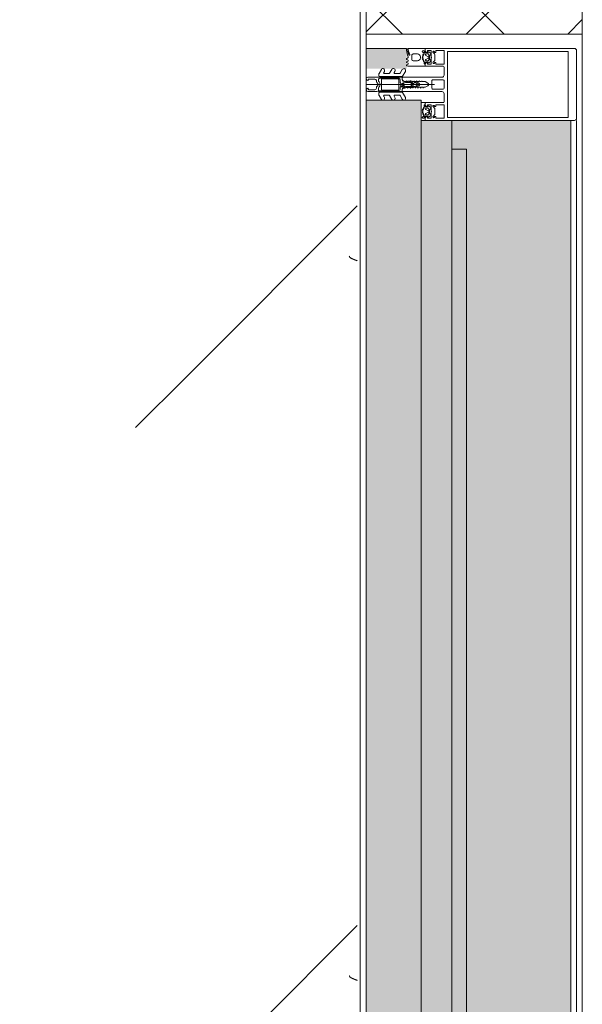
# Model space of a CAD drawing. Header units: millimetres. Extents: x -3267 to 40126, y 29201 to 102288.
# Tile 224 of 256: x 9435 to 9826, y 59205 to 59889. Entities that reach past the tile are written whole.
import ezdxf

# ---------------------------------------------------------------- set-up
doc = ezdxf.new("R2010")
doc.units = ezdxf.units.MM
for name, color, linetype, lineweight in [('A-DETL-GENF-OTLN', 7, 'Continuous', 9), ('A-GLAZ-____-OTLN', 7, 'Continuous', 9), ('A-GLAZ-CWMG-MCUT', 7, 'Continuous', 9), ('A-GLAZ-CWMG-OTLN', 7, 'Continuous', 9), ('A-WALL-____-MCUT', 7, 'Continuous', 9), ('A-WALL-____-OTLN', 7, 'Continuous', 9), ('A-WALL-____-PATT', 7, 'Continuous', 9), ('M-EQPM-____-OTLN', 7, 'Continuous', 9)]:
    doc.layers.add(name, color=color, linetype=linetype, lineweight=lineweight)

# ---------------------------------------------------------------- blocks, each defined once
blk = doc.blocks.new('Rectangular Mullion - HI_CovCap-20mm_Mull-105mm-V273-ВКК_02_К1_З_ЭОМ_кабель_')
at = {"layer": 'A-DETL-GENF-OTLN', "color": 253, "true_color": 0xaaaaaa}
for p, q in [((-25, 144.5), (-25, 130.68)), ((23.5, 146), (-23.5, 146)), ((25, 130.68), (25, 144.5)), ((-25, 136), (-25, 59.5)), ((-22.9, 135.44), (-22.9, 59.4)), ((22.9, 136), (22.9, 59.4)), ((25, 136), (25, 59.4)), ((-25, 59.5), (-25, 61)), ((-12.6, 53.5), (-12.6, 41.4)), ((-5, 25.5), (-5, 52.5)), ((-3.2, 46.1), (-3.2, 53.5)), ((-2.7, 54), (2.7, 54)), ((3.2, 53.5), (3.2, 46.1)), ((5, 52.5), (5, 25.5)), ((12.6, 41.4), (12.6, 53.5)), ((-21.76, 44.51), (-22.58, 43.54)), ((-22.24, 46.35), (-21.18, 47.41)), ((-21.2, 42.9), (-21.2, 41.7)), ((-19.5, 43.4), (-20.7, 43.4)), ((-20.7, 41.2), (-20.42, 41.2)), ((-20.47, 47.7), (-17.13, 47.7)), ((-20.16, 41.35), (-19.24, 42.95)), ((-17.65, 44), (-19.95, 44)), ((-18.36, 42.95), (-17.44, 41.35)), ((-16.9, 43.4), (-18.1, 43.4)), ((-17.18, 41.2), (-16.9, 41.2)), ((-16.42, 47.41), (-15.36, 46.35)), ((-16.4, 41.7), (-16.4, 42.9)), ((-15.02, 43.54), (-15.84, 44.51)), ((2.7, 45.6), (-2.7, 45.6)), ((0, 47.27), (0, 0)), ((15.02, 43.54), (15.84, 44.51)), ((15.36, 46.35), (16.42, 47.41)), ((16.4, 41.7), (16.4, 42.9)), ((16.9, 43.4), (18.1, 43.4)), ((17.18, 41.2), (16.9, 41.2)), ((17.13, 47.7), (20.47, 47.7)), ((18.36, 42.95), (17.44, 41.35)), ((17.65, 44), (19.95, 44)), ((20.16, 41.35), (19.24, 42.95)), ((19.5, 43.4), (20.7, 43.4)), ((20.7, 41.2), (20.42, 41.2)), ((21.18, 47.41), (22.24, 46.35)), ((21.2, 42.9), (21.2, 41.7)), ((21.76, 44.51), (22.58, 43.54)), ((-23.5, 40.8), (-25, 40.8)), ((-22.3, 40.8), (-22.9, 40.8)), ((-22.9, 40.2), (-21.62, 40.2)), ((-22.27, 39.59), (-22.55, 39.1)), ((-21.07, 39.62), (-21.08, 39.77)), ((-20.48, 39.51), (-20.66, 39.4)), ((-19.97, 39.2), (-20.02, 39.33)), ((-19.33, 39.22), (-19.48, 39.08)), ((-18.77, 39.04), (-18.85, 39.17)), ((-18.16, 39.23), (-18.26, 39.06)), ((-17.56, 39.21), (-17.67, 39.31)), ((-17.02, 39.56), (-17.07, 39.36)), ((-16.46, 39.68), (-16.59, 39.75)), ((-14.64, 40.8), (-15.29, 40.8)), ((-1.89, 34.49), (-2.1, 32.75)), ((-0.87, 36.5), (-1.7, 35.06)), ((-1.12, 34.47), (-0.43, 35.65)), ((0.43, 35.65), (1.12, 34.47)), ((1.7, 35.06), (0.87, 36.5)), ((2.1, 32.75), (1.89, 34.49)), ((14.64, 40.8), (15.29, 40.8)), ((16.4, 35.6), (16.4, 32.6)), ((16.46, 39.68), (16.59, 39.75)), ((17.02, 39.56), (17.07, 39.36)), ((17.56, 39.21), (17.67, 39.31)), ((18.16, 39.23), (18.26, 39.06)), ((19.2, 37.6), (18.4, 37.6)), ((18.77, 39.04), (18.85, 39.17)), ((19.33, 39.22), (19.48, 39.08)), ((19.97, 39.2), (20.02, 39.33)), ((20.48, 39.51), (20.66, 39.4)), ((21.07, 39.62), (21.08, 39.77)), ((21.2, 32.6), (21.2, 35.6)), ((22.9, 40.2), (21.62, 40.2)), ((22.27, 39.59), (22.55, 39.1)), ((22.3, 40.8), (22.9, 40.8)), ((-2.24, 31), (-2.45, 30.87)), ((-2.45, 30.53), (-2.25, 30.41)), ((-1.33, 33.68), (-1.33, 33.78)), ((-1.25, 31.1), (0.74, 31.1)), ((-0.6, 32.5), (-0.6, 32.42)), ((0.84, 33), (-0.1, 33)), ((0.6, 32.3), (0.93, 32.3)), ((1.02, 31.78), (0.74, 32.06)), ((1.33, 33.78), (1.33, 33.68)), ((2.45, 30.87), (2.24, 31)), ((2.25, 30.41), (2.45, 30.53)), ((14.04, 28.99), (13.55, 28.15)), ((15.24, 28.15), (14.75, 28.99)), ((16.25, 28.99), (15.76, 28.15)), ((17.44, 28.15), (16.96, 28.99)), ((17.4, 31.6), (20.2, 31.6)), ((18.43, 28.95), (17.96, 28.15)), ((23.1, 29.29), (20.89, 30.27)), ((24.8, 29.2), (23.51, 29.2)), ((23.55, 28.9), (24.16, 28.9)), ((24.56, 28), (23.89, 28)), ((24.76, 28.3), (24.76, 28.2)), ((-7.75, 23.52), (-10.33, 25.01)), ((-9.07, 27.17), (-5.65, 25.19)), ((-7.5, 19.84), (-7.5, 23.08)), ((-5.4, 9.3), (-5.4, 24.76)), ((-3.5, 25), (-4.5, 25)), ((-3.9, 22), (-3.9, 11)), ((-3.4, 22.5), (3.4, 22.5)), ((-3.3, 23.5), (-1.9, 23.5)), ((-1.7, 23.7), (-1.7, 24.9)), ((-1.4, 24.49), (-1.4, 23.99)), ((-1.1, 23.82), (-0.5, 24.17)), ((0.3, 26.2), (-1.09, 26.2)), ((0.43, 25), (0.2, 25)), ((0.34, 25.28), (0.58, 25.52)), ((0.5, 24.17), (1.42, 23.63)), ((1.92, 23.5), (3.3, 23.5)), ((4.5, 25), (3.5, 25)), ((3.9, 11), (3.9, 22)), ((4.3, 22.5), (4.3, 9.4)), ((5.4, 24.76), (5.4, 9.3)), ((5.65, 25.19), (9.07, 27.17)), ((7.5, 23.08), (7.5, 19.84)), ((10.33, 25.01), (7.75, 23.52)), ((-7.75, 16.23), (-10.41, 17.77)), ((-9.07, 19.88), (-8.25, 19.41)), ((-7.5, 12.55), (-7.5, 15.8)), ((7.5, 15.8), (7.5, 12.55)), ((10.41, 17.77), (7.75, 16.23)), ((8.25, 19.41), (9.07, 19.88)), ((-7.62, 8.87), (-10.41, 10.48)), ((-9.07, 12.6), (-8.25, 12.12)), ((-5.9, 8.8), (-7.37, 8.8)), ((-2.71, 8.4), (-4.02, 8.4)), ((3.4, 10.5), (-3.4, 10.5)), ((-2.7, 7), (-2.13, 7)), ((-1.7, 9), (-2, 8.69)), ((-1.42, 7.29), (-0.71, 8.01)), ((0.71, 8.01), (1.42, 7.29)), ((2, 8.69), (1.7, 9)), ((2.13, 7), (2.7, 7)), ((3.3, 8.4), (2.71, 8.4)), ((7.37, 8.8), (5.9, 8.8)), ((10.41, 10.48), (7.62, 8.87)), ((8.25, 12.12), (9.07, 12.6)), ((-5, 1), (-5, 6.7)), ((-3.7, 1.7), (-3.7, 6)), ((3.7, 6), (3.7, 1.7))]:
    blk.add_line(p, q, dxfattribs=at)
at = {"layer": 'A-DETL-GENF-OTLN', "color": 253, "true_color": 0xaaaaaa, "flags": 128}
for points in [[(22.9, 130.68), (22.9, 140.2), (-22.9, 140.2), (-22.9, 130.68)], [(22.9, 61), (22.9, 57.79), (22.9, 56.3), (11.2, 56.3), (-11.2, 56.3), (-22.9, 56.3), (-22.9, 57.79), (-22.9, 61)], [(25, 61), (25, 57.79), (25, 41), (23.1, 41), (22.3, 41.8), (22.3, 42.4), (23.5, 42.4), (23.5, 45.1), (19.05, 45.1)], [(-19.05, 54), (-23.5, 54), (-23.5, 48.3), (-22.3, 48.3), (-22.3, 47.7), (-22.95, 47.05)], [(-14.65, 47.05), (-15.3, 47.7), (-15.3, 48.3), (-14.1, 48.3), (-14.1, 54), (-18.55, 54)], [(-6.5, 54), (-11.2, 54), (-12.1, 54)], [(12.1, 54), (11.2, 54), (6.5, 54)], [(18.55, 54), (14.1, 54), (14.1, 48.3), (15.3, 48.3), (15.3, 47.7), (14.65, 47.05)], [(22.95, 47.05), (22.3, 47.7), (22.3, 48.3), (23.5, 48.3), (23.5, 54), (19.05, 54)], [(-19.05, 45.1), (-23.5, 45.1), (-23.5, 42.4), (-22.3, 42.4), (-22.3, 41.8), (-23.1, 41), (-25, 41)], [(-22.5, 43.09), (-22, 42.8), (-22, 42.67)], [(-13.1, 40.9), (-14.4, 40.9), (-15.3, 41.8), (-15.3, 42.4), (-14.1, 42.4), (-14.1, 45.1), (-18.55, 45.1)], [(-15.6, 42.67), (-15.6, 42.8), (-15.1, 43.09)], [(-0.87, 42.8), (-2, 40.84), (-2, 39.84), (-2.5, 39.55), (-2, 39.26), (-2, 38.04), (-2.5, 37.75), (-2, 37.46), (-2, 36.24), (-2.5, 35.95), (-2, 35.66), (-2, 34.44), (-2.5, 34.15), (-2, 33.86), (-2, 32.64), (-2.5, 32.35), (-2, 32.06), (-2, 30.84), (-2.5, 30.55), (-2, 30.26), (-2, 29.04), (-2.5, 28.75), (-2, 28.46), (-2, 27.24), (-2.5, 26.95), (-2.5, 26)], [(2.5, 26), (2, 26.29), (2, 27.51), (2.5, 27.8), (2, 28.09), (2, 29.31), (2.5, 29.6), (2, 29.89), (2, 31.11), (2.5, 31.4), (2, 31.69), (2, 32.91), (2.5, 33.2), (2, 33.49), (2, 34.71), (2.5, 35), (2, 35.29), (2, 36.51), (2.5, 36.8), (2, 37.09), (2, 38.31), (2.5, 38.6), (2, 38.89), (2, 40.84), (0.87, 42.8)], [(18.55, 45.1), (14.1, 45.1), (14.1, 42.4), (15.3, 42.4), (15.3, 41.8), (14.4, 40.9), (13.1, 40.9)], [(15.6, 42.67), (15.6, 42.8), (15.1, 43.09)], [(22.5, 43.09), (22, 42.8), (22, 42.67)], [(-16.05, 40.2), (-14.75, 40.1), (-16.02, 40.1), (-16.02, 39.94)], [(-12.6, 38), (-12.6, 40.8), (-13.95, 40.8)], [(13.03, 28.15), (12.6, 28.9), (12.6, 40.8), (13.95, 40.8)], [(16.05, 40.2), (14.75, 40.1), (16.02, 40.1), (16.02, 39.94)], [(23.5, 40.8), (25, 40.8), (25, 29.4)], [(-0.35, 31.99), (0.1, 31.73), (-1.23, 31.6)], [(0.4, 31.8), (0.4, 31.9), (0.4, 32.1)], [(-3.41, 25), (-5, 25), (-5, 9.1)], [(-4.51, 8.95), (-4.3, 11), (-4.3, 22.5)], [(-1.55, 25.25), (-1.17, 25.64), (-0.2, 25.7), (-0.42, 25.6), (-1.25, 24.85)], [(-0.1, 25.3), (-0.1, 25.4), (0, 25.42)], [(5, 1), (5, 25), (3.41, 25)], [(-2.65, 1), (-2.65, 1.4), (-3.4, 1.4)], [(3.4, 1.4), (2.65, 1.4), (2.65, 1)]]:
    blk.add_lwpolyline(points, dxfattribs=at)
blk.add_lwpolyline([(0, 37), (0, 35.9)], close=True, dxfattribs=at)
at = {"layer": 'A-DETL-GENF-OTLN', "color": 253, "true_color": 0xaaaaaa}
for centre, radius, start, end in [((-23.5, 144.5), 1.5, 90, 180), ((23.5, 144.5), 1.5, 360, 90), ((-18.8, 53.94), 0.256, 12.68038, 167.31962), ((-12.1, 53.5), 0.5, 90, 180), ((-6.5, 52.5), 1.5, 360, 90), ((-2.7, 53.5), 0.5, 90, 180), ((2.7, 53.5), 0.5, 0, 90), ((6.5, 52.5), 1.5, 90, 180), ((12.1, 53.5), 0.5, 0, 90), ((18.8, 53.94), 0.256, 12.68038, 167.31962), ((-22.59, 46.7), 0.5, 135, 315), ((-22.35, 43.35), 0.3, 140.01031, 239.99507), ((-22.3, 41.1), 0.3, 270.90521, 359.98148), ((-18.96, 41.89), 3.14, 165.49788, 194.50212), ((-21.15, 44), 0.8, 22.61561, 140.00332), ((-20.7, 42.9), 0.5, 89.98992, 180.01008), ((-20.7, 41.7), 0.5, 179.98974, 270.01026), ((-20.47, 46.7), 1, 90, 135), ((-20.42, 41.5), 0.3, 269.98791, 330.00644), ((-19.95, 44.5), 0.5, 202.62239, 269.99966), ((-19.5, 43.1), 0.3, 329.99756, 90.00642), ((-18.8, 45.04), 0.256, 12.68038, 167.31962), ((-18.1, 43.1), 0.3, 89.99872, 209.99731), ((-17.65, 44.5), 0.5, 269.99881, 337.37914), ((-17.18, 41.5), 0.3, 209.995, 270.01065), ((-16.45, 44), 0.8, 40.00306, 157.37723), ((-17.13, 46.7), 1, 45, 90), ((-16.9, 42.9), 0.5, 0.00918, 89.99082), ((-16.9, 41.7), 0.5, 270.00904, 359.99096), ((-18.64, 41.89), 3.14, 346.80247, 14.483), ((-15.29, 41.1), 0.3, 166.80247, 270), ((-15.01, 46.7), 0.5, 225, 45), ((-15.25, 43.35), 0.3, 299.99829, 40.01132), ((-13.1, 41.4), 0.5, 270, 0), ((-2.7, 46.1), 0.5, 180, 270), ((0, 42.3), 1, 30, 150), ((2.7, 46.1), 0.5, 270, 0), ((13.1, 41.4), 0.5, 180, 270), ((15.01, 46.7), 0.5, 135, 315), ((15.25, 43.35), 0.3, 139.98868, 240.00171), ((15.29, 41.1), 0.3, 270, 13.19753), ((18.64, 41.89), 3.14, 165.517, 193.19753), ((16.45, 44), 0.8, 22.62277, 139.99694), ((16.9, 42.9), 0.5, 90.00918, 179.99082), ((16.9, 41.7), 0.5, 180.00904, 269.99096), ((17.13, 46.7), 1, 90, 135), ((17.18, 41.5), 0.3, 269.98935, 330.005), ((17.65, 44.5), 0.5, 202.62086, 270.00119), ((18.1, 43.1), 0.3, 330.00269, 90.00128), ((18.8, 45.04), 0.256, 12.68038, 167.31962), ((19.5, 43.1), 0.3, 89.99358, 210.00244), ((19.95, 44.5), 0.5, 270.00034, 337.37761), ((20.42, 41.5), 0.3, 209.99356, 270.01209), ((21.15, 44), 0.8, 39.99668, 157.38439), ((20.47, 46.7), 1, 45, 90), ((20.7, 42.9), 0.5, 359.98992, 90.01008), ((20.7, 41.7), 0.5, 269.98974, 0.01026), ((18.96, 41.89), 3.14, 345.49788, 14.50212), ((22.3, 41.1), 0.3, 180.01852, 269.09479), ((22.59, 46.7), 0.5, 225, 45), ((22.35, 43.35), 0.3, 300.00493, 39.98969), ((-22.9, 39.55), 0.65, 90, 270), ((-23.2, 40.8), 0.3, 180, 0), ((-22.9, 39.3), 0.4, 269.99999, 330.00626), ((-21.41, 39.09), 1, 90.82716, 149.99773), ((-21.62, 39.7), 0.5, 54.92212, 90), ((-21.42, 39.75), 0.339, 3.00251, 90.82171), ((-18.8, 43.71), 4.4, 234.92212, 305.84121), ((-20.8, 39.64), 0.272, 183.0147, 299.98901), ((-20.32, 39.23), 0.316, 18.00331, 119.99297), ((-19.69, 39.29), 0.3, 197.9991, 314.99946), ((-19.11, 38.99), 0.316, 32.98956, 135.00901), ((-18.52, 39.21), 0.3, 213.00146, 329.99975), ((-17.88, 39.07), 0.316, 48.00262, 149.99741), ((-17.36, 39.43), 0.3, 227.99716, 345.00452), ((-16.73, 39.48), 0.3, 63.00317, 164.99853), ((-16.32, 39.94), 0.3, 243.00899, 359.98883), ((-16.05, 39.9), 0.3, 90, 125.84121), ((-14.83, 40.53), 0.33, 270.00002, 54.90994), ((-14.75, 40.6), 0.5, 269.99115, 352.82633), ((-13.95, 40.5), 0.3, 90.00299, 172.8115), ((-0.4, 34.31), 1.5, 150, 173), ((0.27, 33.67), 1.6, 150, 176), ((0, 36), 1, 90.02865, 150), ((0, 35.4), 0.5, 90.0573, 150), ((0, 36), 1, 30, 89.97135), ((0, 35.4), 0.5, 30, 89.9427), ((-0.27, 33.67), 1.6, 4, 30), ((0.4, 34.31), 1.5, 7, 30), ((13.95, 40.5), 0.3, 7.1885, 89.99701), ((14.75, 40.6), 0.5, 187.17367, 270.00885), ((14.83, 40.53), 0.33, 125.09006, 269.99998), ((16.32, 39.94), 0.3, 180.01117, 296.99101), ((16.05, 39.9), 0.3, 54.15879, 90), ((18.8, 43.71), 4.4, 234.15879, 305.07788), ((18.4, 35.6), 2, 90.00207, 179.99793), ((16.73, 39.48), 0.3, 15.00147, 116.99683), ((17.36, 39.43), 0.3, 194.99548, 312.00284), ((17.88, 39.07), 0.316, 30.00259, 131.99738), ((18.52, 39.21), 0.3, 210.00025, 326.99854), ((19.11, 38.99), 0.316, 44.99099, 147.01044), ((19.2, 35.6), 2, 359.99744, 90.00256), ((19.69, 39.29), 0.3, 225.00054, 342.0009), ((20.32, 39.23), 0.316, 60.00703, 161.99669), ((20.8, 39.64), 0.272, 240.01099, 356.9853), ((21.42, 39.75), 0.339, 89.17829, 176.99749), ((21.62, 39.7), 0.5, 90, 125.07788), ((21.41, 39.09), 1, 30.00227, 89.17284), ((22.9, 39.3), 0.4, 209.99374, 270.00001), ((23.2, 40.8), 0.3, 180, 0), ((22.9, 39.55), 0.65, 270, 90), ((-2.35, 30.7), 0.2, 120, 240), ((17.75, 30.31), 20, 179.72362, 190.22002), ((17.75, 30.31), 20, 173, 178.04971), ((-1.25, 30.9), 0.2, 90, 179.3132), ((46.55, 30.33), 48, 179.3132, 184.71248), ((46.55, 30.33), 48, 176, 178.23414), ((-1.23, 31.8), 0.2, 178.23414, 270), ((-0.1, 32.5), 0.5, 90, 180), ((-0.1, 32.42), 0.5, 180, 240), ((0.2, 31.9), 0.2, 240, 0), ((0.2, 31.8), 0.2, 270, 0), ((0.6, 32.1), 0.2, 90, 180), ((0.6, 31.92), 0.2, 45, 180), ((0.74, 31.5), 0.4, 270, 45), ((0.84, 33.5), 0.5, 270, 3.83017), ((0.93, 31.8), 0.5, 1.77701, 90), ((-46.55, 30.33), 48, 354.4962, 1.77701), ((-46.55, 30.33), 48, 3.83017, 4), ((-17.75, 30.31), 20, 349.77998, 0.27638), ((-17.75, 30.31), 20, 1.95029, 7), ((2.35, 30.7), 0.2, 300, 60), ((13.29, 28.3), 0.3, 209.9964, 330.0036), ((14.4, 28.79), 0.41, 30.00523, 149.99477), ((15.5, 28.3), 0.3, 209.9964, 330.0036), ((16.6, 28.79), 0.41, 29.9985, 150.0015), ((17.4, 32.6), 1, 180.00127, 269.99873), ((17.7, 28.3), 0.3, 209.9964, 330.0036), ((18.86, 28.68), 0.51, 63.33857, 148.19306), ((23.89, 38.7), 10.7, 243.33981, 269.99936), ((20.2, 32.6), 1, 269.99283, 0.00717), ((20.75, 29.95), 0.35, 66.00158, 241.92521), ((23.55, 35.2), 6.3, 241.92787, 269.99964), ((23.51, 30.2), 1, 246.00621, 269.99547), ((24.16, 28.3), 0.6, 359.98764, 90.01018), ((24.56, 28.2), 0.2, 269.97732, 0.03798), ((24.8, 29.4), 0.2, 270.00393, 359.99169), ((-9.68, 26.13), 1.3, 154.41173, 240), ((-9.72, 26.04), 1.3, 60, 150), ((-8, 23.08), 0.5, 360, 60), ((-5.9, 24.76), 0.5, 360, 60), ((-4.5, 25.5), 0.5, 180, 270), ((-3.3, 22.5), 1, 90, 180), ((-3.4, 22), 0.5, 90, 180), ((-3.5, 26), 1, 270, 0), ((-3.41, 26.5), 1.5, 270, 10.22002), ((-1.9, 23.7), 0.2, 270, 0), ((-1.2, 24.9), 0.5, 135, 180), ((-0.9, 24.49), 0.5, 135, 180), ((-1.2, 23.99), 0.2, 180, 300), ((-1.09, 26.4), 0.2, 184.71248, 270), ((-1.02, 25.5), 0.2, 90, 135), ((-0.42, 25.4), 0.2, 90, 135), ((0, 23.3), 1, 60, 120), ((-0.3, 25.4), 0.2, 360, 90), ((-0.2, 25.5), 0.2, 360, 90), ((0.2, 25.3), 0.3, 180, 270), ((0.2, 25.42), 0.2, 180, 315), ((0.3, 25.8), 0.4, 315, 90), ((0.43, 25.8), 0.8, 270, 354.4962), ((1.92, 24.5), 1, 240, 270), ((3.41, 26.5), 1.5, 169.77998, 270), ((3.5, 26), 1, 180, 270), ((3.3, 22.5), 1, 360, 90), ((3.4, 22), 0.5, 360, 90), ((4.5, 25.5), 0.5, 270, 360), ((5.9, 24.76), 0.5, 120, 180), ((8, 23.08), 0.5, 120, 180), ((9.72, 26.04), 1.3, 30, 120), ((9.68, 26.13), 1.3, 300, 25.58827), ((-9.81, 18.81), 1.2, 150, 240), ((-9.72, 18.76), 1.3, 60, 150), ((-8, 19.84), 0.5, 240, 0), ((-8, 15.8), 0.5, 360, 60), ((8, 19.84), 0.5, 180, 300), ((8, 15.8), 0.5, 120, 180), ((9.72, 18.76), 1.3, 30, 120), ((9.81, 18.81), 1.2, 300, 30), ((-9.81, 11.52), 1.2, 150, 240), ((-9.72, 11.47), 1.3, 60, 150), ((-8, 12.55), 0.5, 240, 0), ((-7.37, 9.3), 0.5, 240, 270), ((-5.9, 9.3), 0.5, 270, 0), ((-4, 9.1), 1, 180, 216.8699), ((-4, 6.7), 1, 143.1301, 180), ((-5.6, 7.9), 1, 323.1301, 36.8699), ((-4.02, 8.9), 0.5, 174, 270), ((-3.4, 11), 0.5, 180, 270), ((-2.7, 6), 1, 90, 180), ((-2.71, 9.4), 1, 270, 315), ((-2.13, 8), 1, 270, 315), ((0, 7.3), 2.4, 45, 135), ((0, 7.3), 1, 45, 135), ((2.13, 8), 1, 225, 270), ((2.71, 9.4), 1, 225, 270), ((2.7, 6), 1, 360, 90), ((3.3, 9.4), 1, 270, 0), ((3.4, 11), 0.5, 270, 0), ((5.9, 9.3), 0.5, 180, 270), ((7.37, 9.3), 0.5, 270, 300), ((8, 12.55), 0.5, 180, 300), ((9.72, 11.47), 1.3, 30, 120), ((9.81, 11.52), 1.2, 300, 30), ((-4, 1), 1, 180, 270), ((-3.4, 1.7), 0.3, 180, 270), ((-3.65, 1), 1, 270, 0), ((3.65, 1), 1, 180, 270), ((3.4, 1.7), 0.3, 270, 0), ((4, 1), 1, 270, 0)]:
    blk.add_arc(centre, radius, start, end, dxfattribs=at)
blk = doc.blocks.new('Rectangular Mullion - FWS-50-HI_Mull_CovCap-20mm_Mull-105mm_zoloto-5843152-ВКК_02_К1_З_ЭОМ_кабель_')
at = {"layer": 'A-GLAZ-CWMG-OTLN', "true_color": 0xf8f3e1}
blk.add_hatch(color=7, dxfattribs=at).paths.add_polyline_path([(4340, 99522), (4340, 99550), (4326, 99550), (4326, 99522)])
at = {"layer": 'A-GLAZ-CWMG-OTLN', "color": 253, "true_color": 0xaaaaaa}
blk.add_line((4340, 99550), (4340, 99522), dxfattribs=at)
blk = doc.blocks.new('АРФ_ блок_Окно - FWS SI insert unit_zoloto ПР-9497958-ВКК_02_К1_З_ЭОМ_кабель_')
at = {"layer": 'A-GLAZ-____-OTLN', "true_color": 0xf8f3e1}
for points in [[(-455, 69.5), (-455, 59.5), (455, 59.5), (455, 69.5), (-358.05, 69.5)], [(-358.05, 59.5), (-475, 59.5), (-475, 38), (475, 38), (475, 59.5), (-207.77, 59.5)], [(-489, 38), (-489, 0), (489, 0), (489, 38), (-358.05, 38)]]:
    blk.add_hatch(color=7, dxfattribs=at).paths.add_polyline_path(points)
at = {"layer": 'A-GLAZ-____-OTLN', "color": 253, "true_color": 0xaaaaaa}
for p, q in [((-455, 69.5), (455, 69.5)), ((-455, 59.5), (-455, 69.5)), ((-475, 38), (-475, 59.5)), ((-475, 59.5), (475, 59.5)), ((-489, 0), (-489, 38)), ((-489, 38), (489, 38))]:
    blk.add_line(p, q, dxfattribs=at)
blk = doc.blocks.new('Rectangular Mullion - FWS-50-HI_Mull_CovCap-20mm_Mull-105mm_zoloto-2885899-ВКК_02_К1_З_ЭОМ_кабель_')
at = {"layer": 'A-GLAZ-CWMG-OTLN', "true_color": 0xf8f3e1}
blk.add_hatch(color=7, dxfattribs=at).paths.add_polyline_path([(26908, 74420), (26990.5, 74420), (26990.5, 74440), (26980.5, 74440), (26980.5, 75301.75), (26966.5, 75302.3), (26966.5, 75306.01), (26909.5, 75307.08), (26909.5, 75329.58), (26966.5, 75329.99), (26966.5, 75334.25), (26980.5, 75334.25), (26980.5, 75350), (26990.5, 75350), (26990.5, 75370), (26908, 75370), (26908, 74445)])
at = {"layer": 'A-GLAZ-CWMG-MCUT', "color": 253, "true_color": 0xaaaaaa}
for p, q in [((26904, 75370), (26904, 74420)), ((26908, 74420), (26908, 75370))]:
    blk.add_line(p, q, dxfattribs=at)
blk = doc.blocks.new('FP_585-ВКК_02_К1_З_ЭОМ_кабель_')
at = {"layer": 'M-EQPM-____-OTLN', "color": 7, "true_color": 0xffffff}
for p, q in [((1142.73, 6.93), (1142.68, 6.8)), ((1142.78, 7.07), (1142.73, 6.93)), ((1142.83, 7.2), (1142.78, 7.07)), ((1142.88, 7.33), (1142.83, 7.2)), ((1142.93, 7.46), (1142.88, 7.33)), ((1142.98, 7.6), (1142.93, 7.46)), ((1143.02, 7.73), (1142.98, 7.6)), ((1143.07, 7.86), (1143.02, 7.73)), ((1143.12, 7.99), (1143.07, 7.86)), ((1143.17, 8.11), (1143.12, 7.99)), ((1143.22, 8.24), (1143.17, 8.11)), ((1143.27, 8.37), (1143.22, 8.24)), ((1143.32, 8.49), (1143.27, 8.37)), ((1143.37, 8.61), (1143.32, 8.49)), ((1143.42, 8.74), (1143.37, 8.61)), ((1143.47, 8.86), (1143.42, 8.74)), ((1143.52, 8.97), (1143.47, 8.86)), ((1143.56, 9.09), (1143.52, 8.97)), ((1143.61, 9.21), (1143.56, 9.09)), ((1143.66, 9.32), (1143.61, 9.21)), ((1143.71, 9.43), (1143.66, 9.32)), ((1143.76, 9.54), (1143.71, 9.43)), ((1143.81, 9.65), (1143.76, 9.54)), ((1143.86, 9.75), (1143.81, 9.65)), ((1143.91, 9.86), (1143.86, 9.75)), ((1143.96, 9.96), (1143.91, 9.86)), ((1144.01, 10.06), (1143.96, 9.96)), ((1144.06, 10.16), (1144.01, 10.06)), ((1144.1, 10.25), (1144.06, 10.16)), ((1144.15, 10.34), (1144.1, 10.25)), ((1144.2, 10.43), (1144.15, 10.34)), ((1144.25, 10.52), (1144.2, 10.43)), ((1144.3, 10.6), (1144.25, 10.52)), ((1144.35, 10.69), (1144.3, 10.6)), ((1144.4, 10.76), (1144.35, 10.69)), ((1144.45, 10.84), (1144.4, 10.76)), ((1144.5, 10.91), (1144.45, 10.84)), ((1144.55, 10.99), (1144.5, 10.91)), ((1144.6, 11.05), (1144.55, 10.99)), ((1144.64, 11.12), (1144.6, 11.05)), ((1144.69, 11.18), (1144.64, 11.12)), ((1144.74, 11.24), (1144.69, 11.18)), ((1144.79, 11.3), (1144.74, 11.24)), ((1144.84, 11.35), (1144.79, 11.3)), ((1144.89, 11.4), (1144.84, 11.35)), ((1144.94, 11.45), (1144.89, 11.4)), ((1144.99, 11.49), (1144.94, 11.45)), ((1145.04, 11.53), (1144.99, 11.49)), ((1145.09, 11.57), (1145.04, 11.53)), ((1145.14, 11.61), (1145.09, 11.57)), ((1145.18, 11.64), (1145.14, 11.61)), ((1145.23, 11.66), (1145.18, 11.64)), ((1145.28, 11.69), (1145.23, 11.66)), ((1145.33, 11.71), (1145.28, 11.69)), ((1145.38, 11.73), (1145.33, 11.71)), ((1145.43, 11.74), (1145.38, 11.73)), ((1145.48, 11.76), (1145.43, 11.74)), ((1145.53, 11.76), (1145.48, 11.76)), ((1145.58, 11.77), (1145.53, 11.76)), ((1642.73, 6.93), (1642.68, 6.8)), ((1642.78, 7.07), (1642.73, 6.93)), ((1642.83, 7.2), (1642.78, 7.07)), ((1642.88, 7.33), (1642.83, 7.2)), ((1642.93, 7.46), (1642.88, 7.33)), ((1642.98, 7.6), (1642.93, 7.46)), ((1643.02, 7.73), (1642.98, 7.6)), ((1643.07, 7.86), (1643.02, 7.73)), ((1643.12, 7.99), (1643.07, 7.86)), ((1643.17, 8.11), (1643.12, 7.99)), ((1643.22, 8.24), (1643.17, 8.11)), ((1643.27, 8.37), (1643.22, 8.24)), ((1643.32, 8.49), (1643.27, 8.37)), ((1643.37, 8.61), (1643.32, 8.49)), ((1643.42, 8.74), (1643.37, 8.61)), ((1643.47, 8.86), (1643.42, 8.74)), ((1643.52, 8.97), (1643.47, 8.86)), ((1643.56, 9.09), (1643.52, 8.97)), ((1643.61, 9.21), (1643.56, 9.09)), ((1643.66, 9.32), (1643.61, 9.21)), ((1643.71, 9.43), (1643.66, 9.32)), ((1643.76, 9.54), (1643.71, 9.43)), ((1643.81, 9.65), (1643.76, 9.54)), ((1643.86, 9.75), (1643.81, 9.65)), ((1643.91, 9.86), (1643.86, 9.75)), ((1643.96, 9.96), (1643.91, 9.86)), ((1644.01, 10.06), (1643.96, 9.96)), ((1644.06, 10.16), (1644.01, 10.06)), ((1644.1, 10.25), (1644.06, 10.16)), ((1644.15, 10.34), (1644.1, 10.25)), ((1644.2, 10.43), (1644.15, 10.34)), ((1644.25, 10.52), (1644.2, 10.43)), ((1644.3, 10.6), (1644.25, 10.52)), ((1644.35, 10.69), (1644.3, 10.6)), ((1644.4, 10.76), (1644.35, 10.69)), ((1644.45, 10.84), (1644.4, 10.76)), ((1644.5, 10.91), (1644.45, 10.84)), ((1644.55, 10.99), (1644.5, 10.91)), ((1644.6, 11.05), (1644.55, 10.99)), ((1644.64, 11.12), (1644.6, 11.05)), ((1644.69, 11.18), (1644.64, 11.12)), ((1644.74, 11.24), (1644.69, 11.18)), ((1644.79, 11.3), (1644.74, 11.24)), ((1644.84, 11.35), (1644.79, 11.3)), ((1644.89, 11.4), (1644.84, 11.35)), ((1644.94, 11.45), (1644.89, 11.4)), ((1644.99, 11.49), (1644.94, 11.45)), ((1645.04, 11.53), (1644.99, 11.49)), ((1645.09, 11.57), (1645.04, 11.53)), ((1645.14, 11.61), (1645.09, 11.57)), ((1645.18, 11.64), (1645.14, 11.61)), ((1645.23, 11.66), (1645.18, 11.64)), ((1645.28, 11.69), (1645.23, 11.66)), ((1645.33, 11.71), (1645.28, 11.69)), ((1645.38, 11.73), (1645.33, 11.71)), ((1645.43, 11.74), (1645.38, 11.73)), ((1645.48, 11.76), (1645.43, 11.74)), ((1645.53, 11.76), (1645.48, 11.76)), ((1645.58, 11.77), (1645.53, 11.76)), ((1142.53, 6.39), (1142.48, 6.26)), ((1142.58, 6.53), (1142.53, 6.39)), ((1142.63, 6.66), (1142.58, 6.53)), ((1142.68, 6.8), (1142.63, 6.66)), ((1642.53, 6.39), (1642.48, 6.26)), ((1642.58, 6.53), (1642.53, 6.39)), ((1642.63, 6.66), (1642.58, 6.53)), ((1642.68, 6.8), (1642.63, 6.66))]:
    blk.add_line(p, q, dxfattribs=at)
blk = doc.blocks.new('ПР_Низ пояс - Тип 1-V583-ВКК_02_К1_З_ЭОМ_кабель_')
at = {"layer": 'M-EQPM-____-OTLN', "true_color": 0xffffff}
h = blk.add_hatch(dxfattribs=at)
h.set_pattern_fill('FP_228', style=0, pattern_type=2)
h.set_pattern_definition([(135, (-57860, 6950), (-1000, 1e-13), [50, -1364.214]), (135, (-57360, 6950), (-1000, 1e-13), [50, -1364.214]), (135, (-57360, 7450), (-1000, 1e-13), [50, -1364.214]), (135, (-58074.64, 7664.64), (-1000, 1e-13), [403.55, -1010.664]), (135, (-57574.64, 7664.64), (-1000, 1e-13), [403.55, -1010.664]), (135, (-58074.64, 7164.64), (-1000, 1e-13), [403.55, -1010.664]), (135, (-57574.64, 7164.64), (-1000, 1e-13), [453.55, -960.664])])
h.paths.add_polyline_path([(800, 6.26), (2400, 6.26), (2400, 588), (800, 588), (800, 19.98)])
at = {"layer": 'M-EQPM-____-OTLN', "color": 253, "true_color": 0xaaaaaa}
for p, q in [((800, 4.26), (2400, 4.26)), ((800, 0), (2400, 0))]:
    blk.add_line(p, q, dxfattribs=at)
blk.add_blockref('FP_585-ВКК_02_К1_З_ЭОМ_кабель_', (0, 0), dxfattribs=at)
blk = doc.blocks.new('Наметкина 10_РД_АРФ_К1_R21_rvt-1-ВКК_02_К1_З_ЭОМ_кабель_')
at = {"layer": 'A-WALL-____-PATT', "true_color": 0xaaaaaa}
h = blk.add_hatch(dxfattribs=at)
h.set_pattern_fill('FP_35', color=253, style=0, pattern_type=2)
h.set_pattern_definition([(45, (0, 0), (-35.35534, 35.35534), []), (135, (0, 0), (-35.35534, -35.35534), [])])
h.paths.add_polyline_path([(8100, 41125), (8100, 42159.68), (7950, 42159.68), (7950, 41125), (8080.3, 41125)])
h.paths.add_polyline_path([(7950, 44259.98), (8100, 44259.98), (8100, 45459.98), (7950, 45459.98), (7950, 44262.55)])
h.paths.add_polyline_path([(8100, 47459.98), (8100, 48659.98), (7950, 48659.98), (7950, 47459.98), (8080.3, 47459.98)])
h.paths.add_polyline_path([(8100, 50659.98), (8100, 51859.98), (7950, 51859.98), (7950, 50659.98), (8080.3, 50659.98)])
h.paths.add_polyline_path([(7950, 53759.98), (8100, 53759.98), (8100, 54959.98), (7950, 54959.98), (7950, 53762.55)])
h.paths.add_polyline_path([(8080.3, 56959.98), (8100, 56959.98), (8100, 58159.98), (7950, 58159.98), (7950, 56959.98)])
h.paths.add_polyline_path([(8100, 60159.98), (8100, 61359.98), (7950, 61359.98), (7950, 60159.98), (8080.3, 60159.98)])
h.paths.add_polyline_path([(7950, 63360), (8100, 63360), (8100, 64560), (7950, 64560), (7950, 63362.55)])
h.paths.add_polyline_path([(8080.3, 66560), (8100, 66560), (8100, 67760), (7950, 67760), (7950, 66560)])
h.paths.add_polyline_path([(7950, 69760), (8100, 69760), (8100, 70960), (7950, 70960), (7950, 69762.55)])
h.paths.add_polyline_path([(7950, 72960), (8100, 72960), (8100, 74160), (7950, 74160), (7950, 72962.55)])
h.paths.add_polyline_path([(8080.3, 76160), (8100, 76160), (8100, 77370), (7950, 77370), (7950, 76160)])
h.paths.add_polyline_path([(8080.3, 79660), (8100, 79660), (8100, 80600), (7950, 80600), (7950, 79660)])
at = {"layer": 'A-WALL-____-MCUT', "color": 253, "true_color": 0xaaaaaa}
for p, q in [((8100, 60159.98), (8100, 61359.98)), ((7950, 60159.98), (8100, 60159.98))]:
    blk.add_line(p, q, dxfattribs=at)
at = {"layer": 'A-WALL-____-OTLN', "color": 253, "true_color": 0xaaaaaa}
blk.add_line((8100, 60159.98), (8100, 58175), dxfattribs=at)
at = {"layer": 'A-GLAZ-____-OTLN', "color": 253, "lineweight": 9, "true_color": 0xaaaaaa, "rotation": 269.9999999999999}
blk.add_blockref('АРФ_ блок_Окно - FWS SI insert unit_zoloto ПР-9497958-ВКК_02_К1_З_ЭОМ_кабель_', (7950, 59625), dxfattribs=at)
at = {"layer": 'A-GLAZ-CWMG-OTLN', "color": 253, "lineweight": 9, "true_color": 0xaaaaaa, "extrusion": (0, 0, -1), "rotation": 90.00000000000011}
blk.add_blockref('Rectangular Mullion - HI_CovCap-20mm_Mull-105mm-V273-ВКК_02_К1_З_ЭОМ_кабель_', (-7950, 60125), dxfattribs=at)
at = {"layer": 'A-GLAZ-CWMG-OTLN', "color": 253, "lineweight": 9, "true_color": 0xaaaaaa}
for name, p, rotation in [('Rectangular Mullion - FWS-50-HI_Mull_CovCap-20mm_Mull-105mm_zoloto-5843152-ВКК_02_К1_З_ЭОМ_кабель_', (107500, 55810), 89.9999999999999), ('Rectangular Mullion - FWS-50-HI_Mull_CovCap-20mm_Mull-105mm_zoloto-2885899-ВКК_02_К1_З_ЭОМ_кабель_', (35000, 134520), 180)]:
    blk.add_blockref(name, p, dxfattribs=dict(at, rotation=rotation))
at = {"layer": 'M-EQPM-____-OTLN', "color": 253, "lineweight": 9, "true_color": 0xaaaaaa, "rotation": 89.99999999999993}
blk.add_blockref('ПР_Низ пояс - Тип 1-V583-ВКК_02_К1_З_ЭОМ_кабель_', (7950, 58360), dxfattribs=at)

msp = doc.modelspace()

# ---------------------------------------------------------------- block references
at = {"lineweight": 5}
msp.add_blockref('Наметкина 10_РД_АРФ_К1_R21_rvt-1-ВКК_02_К1_З_ЭОМ_кабель_', (1725.58, -281.28), dxfattribs=at)

doc.saveas('drawing.dxf')
